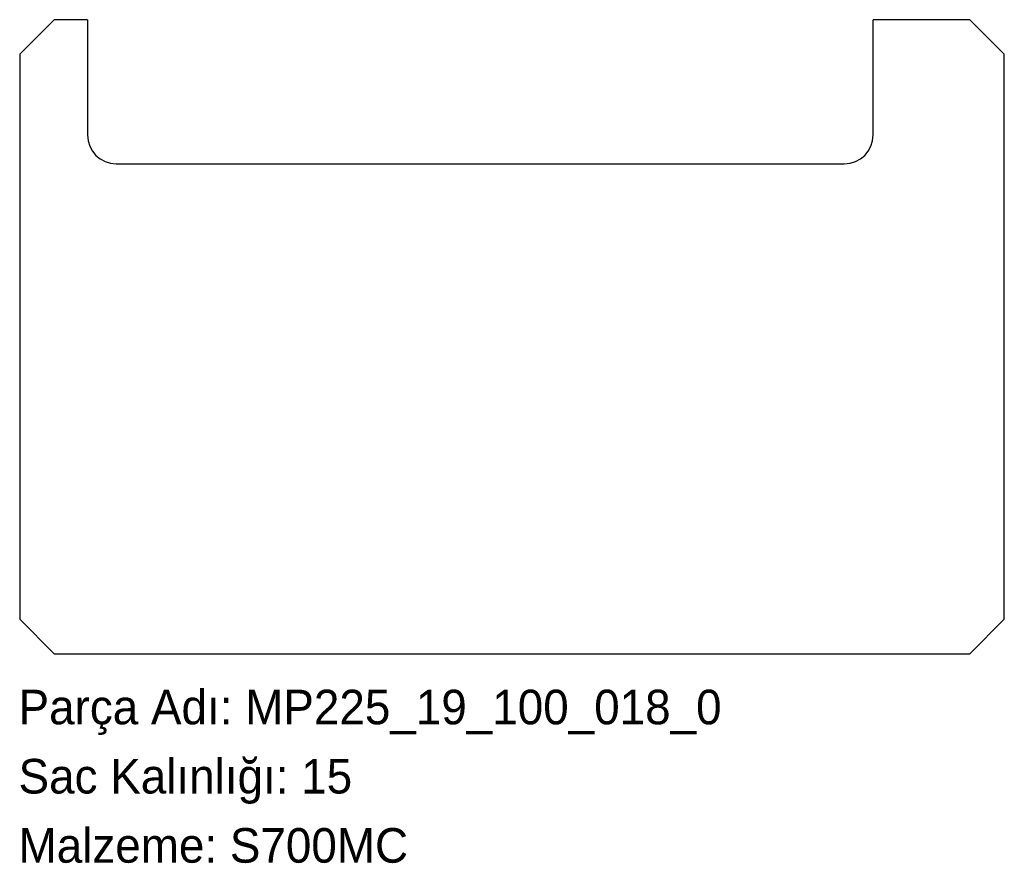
# Model space of a CAD drawing. Header units: millimetres. Extents: x 0 to 342, y -72 to 220.
import ezdxf

# ---------------------------------------------------------------- set-up
doc = ezdxf.new("R2010")
doc.units = ezdxf.units.MM
doc.linetypes.add('SLD-Katı', pattern=[0])
doc.linetypes.add('SLD-Sürekli', pattern=[0])
doc.layers.add('METIN', color=96, linetype='SLD-Katı')
doc.styles.add('SLDTEXTSTYLE0', font='ARIAL.TTF', dxfattribs={"width": 0.948, "bigfont": 'bigfont'})
doc.styles.add('SLDTEXTSTYLE1', font='ARIAL.TTF', dxfattribs={"width": 0.948})

msp = doc.modelspace()

# ---------------------------------------------------------------- linework, layer by layer
at = {"color": 7, "linetype": 'SLD-Sürekli', "lineweight": 25}
for p, q in [((12.4, 220.4), (0.4, 208.4)), ((23.9, 220.4), (12.4, 220.4)), ((23.9, 220.4), (23.9, 180.4)), ((296.4, 180.4), (296.4, 220.4)), ((329.9, 220.4), (296.4, 220.4)), ((341.9, 208.4), (329.9, 220.4)), ((0.4, 208.4), (0.4, 12.4)), ((341.9, 12.4), (341.9, 208.4)), ((33.9, 170.4), (286.4, 170.4)), ((0.4, 12.4), (12.4, 0.4)), ((329.9, 0.4), (341.9, 12.4)), ((12.4, 0.4), (329.9, 0.4))]:
    msp.add_line(p, q, dxfattribs=at)
for centre, start, end in [((33.9, 180.4), 180, 270), ((286.4, 180.4), 270, 0)]:
    msp.add_arc(centre, 10, start, end, dxfattribs=at)

# ---------------------------------------------------------------- texts
at = {"layer": 'METIN', "char_height": 12, "attachment_point": 1}
for s, insert, style in [('Parça Adı: MP225_19_100_018_0', (0, -12.03), 'SLDTEXTSTYLE0'), ('Sac Kalınlığı: 15', (0, -36.03), 'SLDTEXTSTYLE0'), ('Malzeme: S700MC', (0, -60.03), 'SLDTEXTSTYLE1')]:
    msp.add_mtext(s, dxfattribs=dict(at, insert=insert, style=style))

doc.saveas('drawing.dxf')
